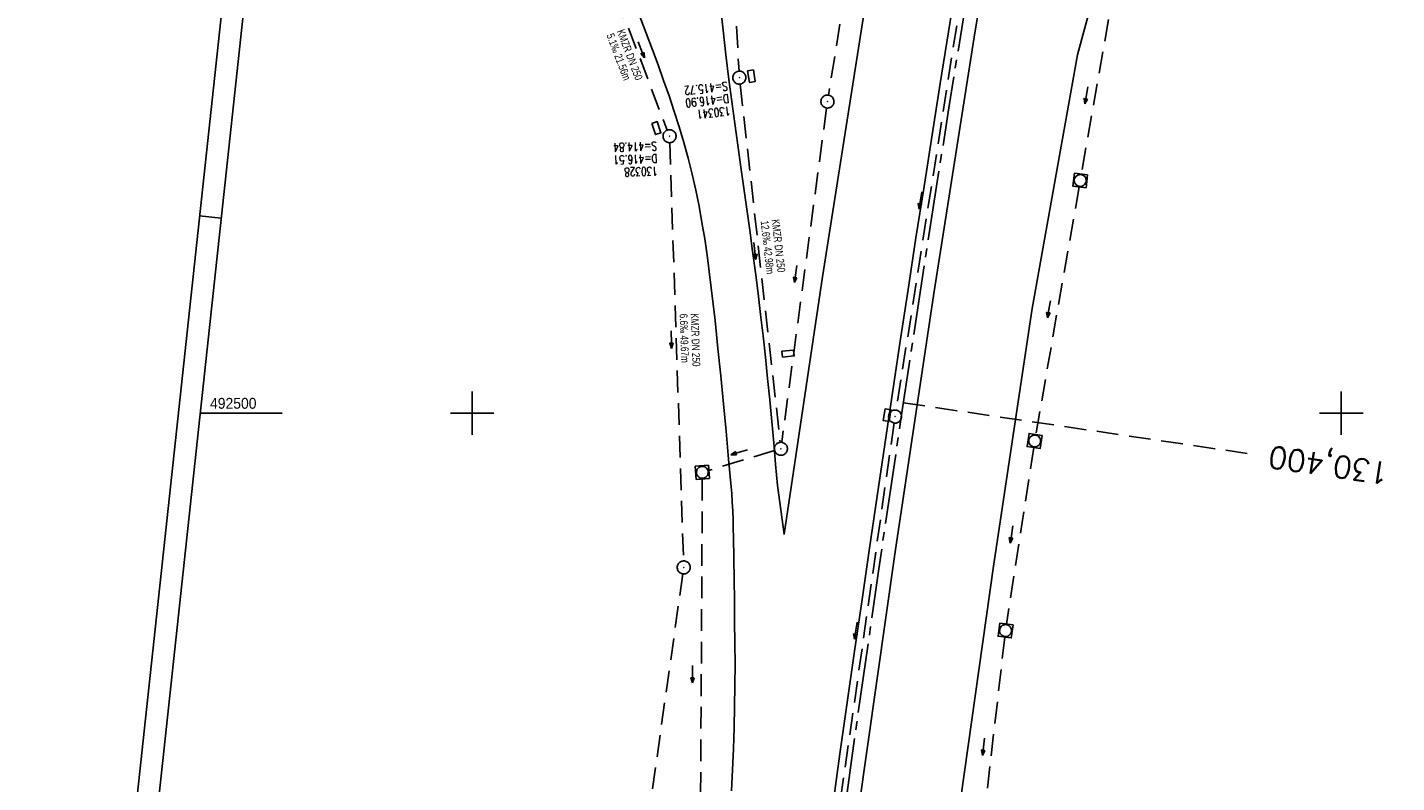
# Model space of a CAD drawing. Header units: millimetres. Extents: x 508849 to 509113, y 492318 to 492995.
# Tile 2 of 9: x 508849 to 509006, y 492457 to 492544. Entities that reach past the tile are written whole.
import ezdxf
from ezdxf.enums import TextEntityAlignment as Align

# ---------------------------------------------------------------- set-up
doc = ezdxf.new("R2010")
doc.units = ezdxf.units.MM
doc.header["$LTSCALE"] = 10
for name, pattern in [('ACHSE', [5.5, 4, -0.5, 0.5, -0.5]), ('LT00', [0]), ('LT17', [0.15, 0.1, -0.05]), ('STRICHLINIE2', [0.375, 0.25, -0.125])]:
    doc.linetypes.add(name, pattern=pattern)
for name, color, linetype in [('-BESCH', 7, 'STRICHLINIE2'), ('-BKAN004', 140, 'LT00'), ('-BSCH004', 5, 'LT00'), ('-Halt-Pfeil', 4, 'LT00'), ('A-TEXT-KILOMETER', 30, 'LT17'), ('AX-020', 250, 'ACHSE'), ('RAHMEN', 250, 'Continuous'), ('V_AFBR_BAB', 250, 'LT00'), ('V_BFBR_BAB', 250, 'LT00'), ('V_KA_MULD', 182, 'LT00'), ('V_KA_PRUF', 182, 'LT00'), ('V_RASTER', 250, 'LT00'), ('V_SINKK', 182, 'LT00')]:
    doc.layers.add(name, color=color, linetype=linetype)
doc.styles.add('Haltungsbeschriftung', font='ARIAL.TTF', dxfattribs={"width": 0.75})
doc.styles.add('Kilometrierung', font='romans.shx')
doc.styles.add('schachtbeschriftung', font='romans.shx', dxfattribs={"width": 0.75, "height": 0.2})

# ---------------------------------------------------------------- blocks, each defined once
blk = doc.blocks.new('SYMB0003')
at = {"color": 0, "linetype": 'ByBlock'}
for p, q in [((-0.015712, 0), (0.010166, 0.012015)), ((0, -0.021257), (-0.015712, 0)), ((0.010166, 0.012015), (0, -0.021257))]:
    blk.add_line(p, q, dxfattribs=at)
for points in [[(-0.031395, 0.499013), (-0.093691, 0.491144), (-0.154509, 0.475528), (-0.21289, 0.452414), (-0.267913, 0.422164), (-0.318712, 0.385257), (-0.364484, 0.342274), (-0.404509, 0.293893), (-0.438154, 0.240877), (-0.464888, 0.184062), (-0.484292, 0.124345), (-0.496058, 0.062667), (-0.5, 0)], [(-0.5, 0), (-0.496058, -0.062667), (-0.484292, -0.124345), (-0.464888, -0.184062), (-0.438154, -0.240877), (-0.404509, -0.293893), (-0.364485, -0.342274), (-0.318712, -0.385257), (-0.267914, -0.422164), (-0.21289, -0.452414), (-0.154509, -0.475529), (-0.093691, -0.491144), (-0.031395, -0.499014), (0.031395, -0.499014)], [(0.5, 0), (0.496057, 0.062667), (0.484292, 0.124345), (0.464888, 0.184062), (0.438153, 0.240877), (0.404509, 0.293893), (0.364484, 0.342274), (0.318712, 0.385257), (0.267913, 0.422164), (0.21289, 0.452414), (0.154509, 0.475528), (0.093691, 0.491144), (0.031395, 0.499013), (-0.031395, 0.499013)], [(0.031395, -0.499014), (0.093691, -0.491144), (0.154509, -0.475529), (0.21289, -0.452414), (0.267914, -0.422164), (0.318712, -0.385257), (0.364485, -0.342274), (0.404509, -0.293893), (0.438154, -0.240877), (0.464889, -0.184062), (0.484292, -0.124345), (0.496058, -0.062667), (0.5, 0)]]:
    blk.add_lwpolyline(points, dxfattribs=at)
blk = doc.blocks.new('SYMB1210')
at = {"color": 0, "linetype": 'ByBlock'}
blk.add_line((0.018815, -0.179014), (0.055623, -0.17119), dxfattribs=at)
for points in [[(-0.2, -0.2), (-0.2, 0.2), (0.2, 0.2), (0.2, -0.2), (-0.2, -0.2)], [(0.018815, 0.179014), (-0.018815, 0.179014), (-0.055623, 0.17119), (-0.09, 0.155885), (-0.120444, 0.133766), (-0.145623, 0.105801), (-0.164438, 0.073213), (-0.176067, 0.037424), (-0.18, 0)], [(-0.18, 0), (-0.176067, -0.037424), (-0.164438, -0.073213), (-0.145623, -0.105801), (-0.120444, -0.133766), (-0.09, -0.155885), (-0.055623, -0.17119), (-0.018815, -0.179014), (0.018815, -0.179014)], [(0.18, 0), (0.176067, 0.037424), (0.164438, 0.073213), (0.145623, 0.105801), (0.120444, 0.133766), (0.09, 0.155885), (0.055623, 0.17119), (0.018815, 0.179014)], [(0.055623, -0.17119), (0.09, -0.155885), (0.120444, -0.133766), (0.145623, -0.105801), (0.164438, -0.073213), (0.176067, -0.037424), (0.18, 0)]]:
    blk.add_lwpolyline(points, dxfattribs=at)
blk = doc.blocks.new('SYMB0652')
at = {"color": 0, "linetype": 'ByBlock'}
blk.add_lwpolyline([(-0.15, -0.075), (0.15, -0.075), (0.15, 0.075), (-0.15, 0.075), (-0.15, -0.075)], dxfattribs=at)
blk = doc.blocks.new('SYMB0070')
at = {"color": 0, "linetype": 'ByBlock'}
for p, q in [((-0.5, 0), (0.2, 0)), ((0.5, 0), (0.2, 0.1)), ((0.2, 0.1), (0.2, 0)), ((0.468, 0), (0.21, 0.086)), ((0.21, 0.086), (0.21, -0.086)), ((0.21, -0.086), (0.468, 0)), ((0.22, -0.072), (0.437, 0)), ((0.23, -0.058), (0.405, 0)), ((0.24, -0.045), (0.374, 0)), ((0.342, 0), (0.25, 0.031)), ((0.25, 0.031), (0.25, -0.031)), ((0.25, -0.031), (0.342, 0)), ((0.26, -0.017), (0.31, 0)), ((0.27, -0.003), (0.279, 0))]:
    blk.add_line(p, q, dxfattribs=at)
for points in [[(0.2, 0), (0.2, -0.1), (0.5, 0)], [(0.437, 0), (0.22, 0.072), (0.22, -0.072)], [(0.405, 0), (0.23, 0.058), (0.23, -0.058)], [(0.374, 0), (0.24, 0.045), (0.24, -0.045)], [(0.31, 0), (0.26, 0.017), (0.26, -0.017)], [(0.279, 0), (0.27, 0.003), (0.27, -0.003)]]:
    blk.add_lwpolyline(points, dxfattribs=at)

msp = doc.modelspace()

# ---------------------------------------------------------------- linework, layer by layer
at = {"layer": '-BESCH'}
for p, q in [((508928.59, 492578.24), (508930.7, 492539.36)), ((508947.11, 492574.37), (508941, 492536.6)), ((508915.32, 492551.32), (508922.44, 492532.57)), ((508956.33, 492548.29), (508948.78, 492500.34)), ((508973.21, 492545.29), (508970.09, 492527.51)), ((508930.83, 492537.87), (508935.44, 492496.64)), ((508940.78, 492535.12), (508935.62, 492496.64)), ((508922.73, 492531.12), (508924.32, 492482.98)), ((508969.83, 492526.03), (508964.85, 492497.53)), ((508948.55, 492498.86), (508941.71, 492450.77)), ((508934.8, 492495.68), (508927.2, 492493.4)), ((508964.61, 492496.05), (508961.48, 492475.71)), ((508926.48, 492492.43), (508926.24, 492447.43)), ((508924.24, 492481.49), (508916.2, 492424.55)), ((508961.28, 492474.22), (508958.36, 492448.7))]:
    msp.add_line(p, q, dxfattribs=at)
at = {"layer": 'A-TEXT-KILOMETER', "ltscale": 2.5}
msp.add_line((508949.61, 492501.19), (508989.19, 492495.35), dxfattribs=at)
at = {"layer": 'AX-020', "ltscale": 0.2, "flags": 128}
msp.add_lwpolyline([(509048.58, 492968.5), (509044.81, 492954.72), (509040.17, 492937.45), (509035.6, 492920.15), (509031.11, 492902.84), (509026.7, 492885.5), (509022.37, 492868.15), (509018.11, 492850.77), (509013.93, 492833.38), (509009.83, 492815.97), (509005.81, 492798.54), (509001.86, 492781.09), (508997.99, 492763.62), (508994.2, 492746.14), (508990.49, 492728.64), (508986.86, 492711.12), (508983.31, 492693.59), (508979.83, 492676.05), (508976.43, 492658.48), (508973.11, 492640.9), (508969.87, 492623.31), (508966.71, 492605.7), (508963.63, 492588.08), (508960.62, 492570.45), (508957.7, 492552.8), (508954.85, 492535.14), (508952.09, 492517.47), (508949.4, 492499.78), (508946.79, 492482.09), (508944.26, 492464.38), (508941.81, 492446.66), (508939.44, 492428.93), (508938.56, 492422.14)], dxfattribs=at)
at = {"layer": 'RAHMEN'}
msp.add_line((508871.12, 492522.44), (508868.64, 492522.71), dxfattribs=at)
at = {"layer": 'RAHMEN', "flags": 128}
for points in [[(509042.7, 492317.88), (508848.82, 492338.77), (508919.52, 492994.98), (509113.4, 492974.09)], [(509109.58, 492961.93), (509050.12, 492410.12), (508861.21, 492430.47), (508920.67, 492982.28)]]:
    msp.add_lwpolyline(points, close=True, dxfattribs=at)
at = {"layer": 'V_AFBR_BAB'}
for points in [[(508933.99, 492503.97), (508933.74, 492506.43), (508933.47, 492508.89), (508933.19, 492511.34), (508932.9, 492513.77), (508932.59, 492516.19), (508932.26, 492518.62), (508931.93, 492521.04), (508931.59, 492523.46), (508931.25, 492525.88), (508930.91, 492528.3), (508930.56, 492530.83), (508930.21, 492533.35), (508929.87, 492535.87), (508929.54, 492538.4), (508929.2, 492541.23), (508928.88, 492544.06), (508928.58, 492546.89)], [(508919.3, 492545.65), (508920.02, 492543.74), (508920.74, 492541.83), (508921.39, 492540.07), (508922.03, 492538.3), (508922.65, 492536.52), (508923.25, 492534.73), (508923.82, 492532.94), (508924.35, 492531.14), (508924.85, 492529.33), (508925.31, 492527.5), (508925.73, 492525.66), (508926.1, 492523.8), (508926.44, 492521.94), (508926.75, 492520.06), (508927.02, 492518.19), (508927.28, 492516.3), (508927.51, 492514.42), (508927.73, 492512.53), (508927.94, 492510.64), (508928.27, 492507.45), (508928.6, 492504.27), (508928.91, 492501.08), (508929.21, 492497.9), (508929.51, 492494.71), (508929.8, 492491.52)], [(508935.13, 492491.65), (508934.91, 492494.12), (508934.69, 492496.58), (508934.46, 492499.04), (508934.23, 492501.51), (508933.99, 492503.97)]]:
    msp.add_lwpolyline(points, dxfattribs=at)
at = {"layer": 'V_BFBR_BAB'}
for points in [[(508989.86, 492786.46), (508992.1, 492790), (508990.36, 492781.77), (508983.89, 492752.49), (508977.68, 492723.01), (508971.62, 492693.51), (508965.84, 492663.99), (508960.3, 492634.4), (508954.92, 492604.76), (508949.85, 492575.1), (508944.99, 492545.42), (508940.31, 492515.67), (508935.88, 492486.06), (508935.13, 492491.65)], [(508940.08, 492421.98), (508940.41, 492424.62), (508944.43, 492454.35), (508948.65, 492484.04), (508953.12, 492513.78), (508957.74, 492543.27), (508962.61, 492572.99)], [(508978.54, 492568.97), (508973.38, 492554.97), (508969.65, 492541.25), (508964.45, 492512.02), (508959.99, 492482.38), (508955.81, 492452.73), (508951.74, 492423.15), (508951.44, 492420.75)], [(508956.01, 492551.28), (508954.81, 492543.88), (508953.86, 492537.95), (508952.92, 492532.03), (508951.99, 492526.09), (508951.06, 492520.16), (508950.15, 492514.23), (508949.25, 492508.28), (508948.35, 492502.33), (508947.47, 492496.37), (508946.59, 492490.42), (508945.72, 492484.46), (508944.86, 492478.54), (508944, 492472.61), (508943.15, 492466.69), (508942.31, 492460.76), (508941.48, 492454.83), (508940.45, 492447.42), (508939.44, 492440), (508938.44, 492432.58), (508937.47, 492425.16), (508937.1, 492422.3)], [(508929.8, 492491.52), (508929.84, 492491.13), (508929.87, 492490.74), (508929.93, 492489.74), (508929.98, 492488.73), (508930.01, 492487.73), (508930.03, 492486.73), (508930.05, 492485.73), (508930.09, 492483.29), (508930.13, 492480.85), (508930.17, 492478.41), (508930.2, 492475.97), (508930.22, 492473.54), (508930.24, 492471.1), (508930.23, 492468.66), (508930.2, 492466.23), (508930.15, 492463.8), (508930.07, 492461.36), (508929.97, 492458.93), (508929.82, 492456.51)]]:
    msp.add_lwpolyline(points, dxfattribs=at)
at = {"layer": 'V_RASTER'}
for p, q in [((508900, 492502.5), (508900, 492497.5)), ((509000, 492502.5), (509000, 492497.5)), ((508868.71, 492500), (508878.14, 492500)), ((508897.5, 492500), (508902.5, 492500)), ((508997.5, 492500), (509002.5, 492500))]:
    msp.add_line(p, q, dxfattribs=at)

# ---------------------------------------------------------------- block references
at = {"layer": '-Halt-Pfeil', "yscale": 1.999999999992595, "zscale": 2}
for p, xscale, rotation in [((508919.46, 492541.81), 1.999999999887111, 290.8141785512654), ((508970.67, 492536.57), 2.000000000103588, 260.0497385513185), ((508951.57, 492524.47), 2.000000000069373, 261.044498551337), ((508932.53, 492518.66), 1.999999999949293, 276.381778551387), ((508937.21, 492516.01), 2.000000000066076, 262.3674485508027), ((508966.36, 492511.95), 1.999999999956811, 260.0883485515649), ((508922.91, 492508.45), 2.000000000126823, 271.8849685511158), ((508930.72, 492495.5), 2.00000000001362, 196.6843185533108), ((508962.06, 492486.03), 1.999999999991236, 261.2615685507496), ((508944.14, 492474.95), 2.000000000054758, 261.9021385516), ((508925.36, 492469.94), 2.000000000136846, 269.6934885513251), ((508958.83, 492461.58), 2.000000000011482, 263.4621485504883)]:
    msp.add_blockref('SYMB0070', p, dxfattribs=dict(at, xscale=xscale, rotation=rotation))
at = {"layer": 'V_KA_MULD', "yscale": 3.79999999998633, "zscale": 3.8}
for p, xscale, rotation in [((508969.96, 492526.77), 3.799999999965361, 173.4089023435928), ((508964.72, 492496.79), 3.80000000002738, 171.4389841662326), ((508926.48, 492493.18), 3.80000000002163, 4.717736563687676), ((508961.37, 492474.97), 3.799999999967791, 172.1076359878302)]:
    msp.add_blockref('SYMB1210', p, dxfattribs=dict(at, xscale=xscale, rotation=rotation))
at = {"layer": 'V_KA_PRUF', "xscale": 1.500000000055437, "yscale": 1.499999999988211, "zscale": 1.5, "rotation": 263.8503185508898}
for p in [(508930.74, 492538.61), (508940.88, 492535.86), (508922.71, 492531.87), (508948.66, 492499.6), (508935.52, 492495.89), (508924.34, 492482.23)]:
    msp.add_blockref('SYMB0003', p, dxfattribs=at)
at = {"layer": 'V_SINKK', "yscale": 4.500000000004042, "zscale": 4.5}
for p, xscale, rotation in [((508932.13, 492538.79), 4.499999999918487, 279.0338413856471), ((508921.19, 492532.8), 4.499999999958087, 288.4176355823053), ((508936.35, 492506.85), 4.500000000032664, 6.024458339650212), ((508947.74, 492499.76), 4.499999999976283, 81.07161968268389)]:
    msp.add_blockref('SYMB0652', p, dxfattribs=dict(at, xscale=xscale, rotation=rotation))

# ---------------------------------------------------------------- texts
at = {"layer": '-BKAN004', "style": 'Haltungsbeschriftung', "width": 0.75}
for s, rotation, p in [('5.1‰ 21.56m', 290.8142, (508915.43, 492543.49)), ('KMZR DN 250', 290.8142, (508916.63, 492543.95)), ('12.6‰ 42.98m', 276.3818, (508933.19, 492522.1)), ('KMZR DN 250', 276.3818, (508934.46, 492522.25)), ('6.6‰ 49.67m', 271.885, (508923.87, 492511.43)), ('KMZR DN 250', 271.885, (508925.15, 492511.47))]:
    msp.add_text(s, height=0.9, rotation=rotation, dxfattribs=at).set_placement(p)
at = {"layer": '-BSCH004', "style": 'schachtbeschriftung', "width": 0.75}
for s, rotation, p in [('S=415.72', 186.3818, (508929.34, 492538.15)), ('D=416.90', 186.3818, (508929.5, 492536.72)), ('130341', 186.3818, (508929.66, 492535.29)), ('S=414.84', 181.885, (508921.25, 492531.24)), ('D=416.51', 181.885, (508921.3, 492529.8)), ('130328', 181.885, (508921.34, 492528.36))]:
    msp.add_text(s, height=1, rotation=rotation, dxfattribs=at).set_placement(p)
at = {"layer": 'A-TEXT-KILOMETER', "style": 'Kilometrierung'}
msp.add_text('130,400', height=2.5, rotation=171.8503, dxfattribs=at).set_placement((508991.66, 492494.99), align=Align.MIDDLE_RIGHT)
at = {"layer": 'V_RASTER', "width": 0.958}
msp.add_text(' 492500', height=1.25, rotation=359.9994, dxfattribs=at).set_placement((508869.39, 492500.5))

doc.saveas('drawing.dxf')
